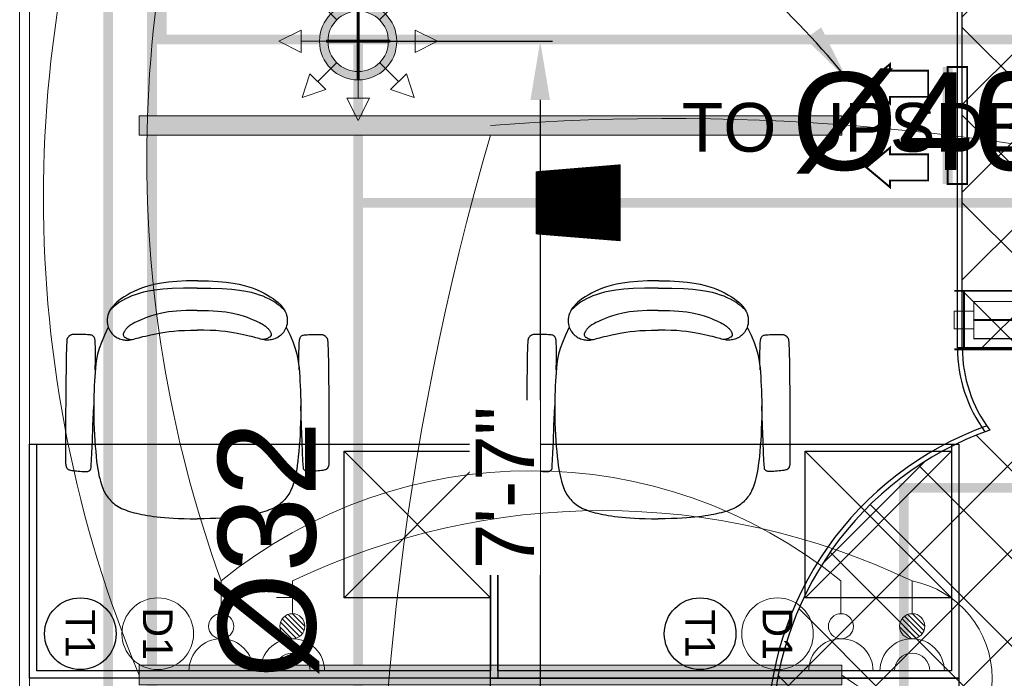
# Model space of a CAD drawing. Header units: millimetres. Extents: x 5491 to 7064, y -905 to 1700.
# Tile 14 of 18: x 5611 to 5712, y 1563 to 1630. Entities that reach past the tile are written whole.
import ezdxf
from ezdxf.enums import TextEntityAlignment as Align

# ---------------------------------------------------------------- set-up
doc = ezdxf.new("R2010")
doc.units = ezdxf.units.MM
doc.linetypes.add('CONTINOUS', pattern=[0])
for name, color, linetype, lineweight in [('00-ABM  COMMON TEXT', 7, 'Continuous', 0), ('00-ABM-F-SP PIPES', 22, 'Continuous', 13), ('00-ABM-SPR-68-D', 6, 'Continuous', 0), ('DT-ME-VOLUME CONTROL DAMPER', 1, 'Continuous', 20), ('E-POWER', 7, 'Continuous', 15), ('EE_LOOP (EMG)', 6, 'Continuous', 0), ('FAS Cable', 1, 'Continuous', 35), ('LIGHT', 5, 'Continuous', 0), ('LOOP R', 1, 'Continuous', 0), ('MEPTEK-SAD', 6, 'Continuous', 50), ('PARTITION', 7, 'Continuous', 13), ('POWER LOOP', 6, 'Continuous', 0), ('WIFI', 6, 'Continuous', 0)]:
    doc.layers.add(name, color=color, linetype=linetype, lineweight=lineweight)
for name, color, linetype in [('00-ABM-SPRINKLER TEXT', 7, 'Continuous'), ('CCTV CABLE', 6, 'Continuous'), ('Furniture', 7, 'Continuous'), ('Jaushi-AC Equipment', 5, 'Continuous'), ('voice point', 7, 'Continuous')]:
    doc.layers.add(name, color=color, linetype=linetype)
doc.styles.get("Standard").update_dxf_attribs({"font": 'arial.ttf'})
doc.dimstyles.new('ISO-25', dxfattribs={"dimtxt": 6, "dimasz": 6, "dimexe": 1.25, "dimexo": 0.625, "dimtad": 1, "dimdec": 0, "dimlunit": 4, "dimtxsty": 'Standard', "dimcen": 2.5, "dimclrd": 8, "dimclre": 8, "dimadec": 0, "dimazin": 0, "dimtfac": 1, "dimtdec": 0, "dimtmove": 0, "dimatfit": 3, "dimfxl": 0, "dimarcsym": 0})

# ---------------------------------------------------------------- blocks, each defined once
blk = doc.blocks.new('SP')
at = {"layer": '00-ABM-SPR-68-D', "lineweight": 0}
h = blk.add_hatch(color=3, dxfattribs=at)
h.paths.add_polyline_path([(1540.98, 1767.25, 1), (1546.58, 1761.64, 1)])
h.paths.add_polyline_path([(1545.97, 1762.26, -1), (1541.59, 1766.64, -1)], flags=16)
for p, q in [((1543.78, 1772.57), (1542.63, 1770.29)), ((1543.78, 1772.57), (1544.93, 1770.29)), ((1538.03, 1770.19), (1540.46, 1769.39)), ((1538.03, 1770.19), (1538.84, 1767.76)), ((1542.63, 1770.29), (1544.93, 1770.29)), ((1543.78, 1767.54), (1543.78, 1770.29)), ((1549.52, 1770.19), (1547.1, 1769.39)), ((1549.52, 1770.19), (1548.72, 1767.76)), ((1538.84, 1767.76), (1540.46, 1769.39)), ((1547.1, 1769.39), (1548.72, 1767.76)), ((1541.59, 1766.64), (1539.65, 1768.57)), ((1545.97, 1766.64), (1547.91, 1768.57)), ((1535.65, 1764.45), (1537.94, 1765.59)), ((1537.94, 1763.3), (1537.94, 1765.59)), ((1551.9, 1764.45), (1549.62, 1765.59)), ((1549.62, 1763.3), (1549.62, 1765.59)), ((1535.65, 1764.45), (1537.94, 1763.3)), ((1540.68, 1764.45), (1537.94, 1764.45)), ((1546.88, 1764.45), (1549.62, 1764.45)), ((1551.9, 1764.45), (1549.62, 1763.3)), ((1541.59, 1762.26), (1539.65, 1760.32)), ((1545.97, 1762.26), (1547.91, 1760.32)), ((1538.03, 1758.7), (1538.84, 1761.13)), ((1540.46, 1759.51), (1538.84, 1761.13)), ((1543.78, 1761.35), (1543.78, 1758.61)), ((1548.72, 1761.13), (1547.1, 1759.51)), ((1549.52, 1758.7), (1548.72, 1761.13)), ((1538.03, 1758.7), (1540.46, 1759.51)), ((1549.52, 1758.7), (1547.1, 1759.51)), ((1543.78, 1756.32), (1542.63, 1758.61)), ((1544.93, 1758.61), (1542.63, 1758.61)), ((1543.78, 1756.32), (1544.93, 1758.61))]:
    blk.add_line(p, q, dxfattribs=at)
at = {"layer": '00-ABM-SPR-68-D', "color": 3, "lineweight": 0, "const_width": 0.307}
for points in [[(1543.78, 1768.41), (1543.78, 1760.48)], [(1547.07, 1764.45), (1540.49, 1764.45)]]:
    blk.add_lwpolyline(points, dxfattribs=at)
at = {"layer": '00-ABM-SPR-68-D', "color": 3, "lineweight": 0}
for radius in [3.96, 3.1]:
    blk.add_circle((1543.78, 1764.45), radius, dxfattribs=at)
blk = doc.blocks.new('*D10')
at = {"layer": '00-ABM-F-SP PIPES', "color": 8, "lineweight": -2, "transparency": 16777216}
for p, q in [((5646.22, 1627.96), (5665.5, 1627.96)), ((5664.25, 1621.96), (5664.25, 1542.5)), ((5646.22, 1536.5), (5665.5, 1536.5))]:
    blk.add_line(p, q, dxfattribs=at)
at = {"layer": '00-ABM-F-SP PIPES', "color": 8, "transparency": 16777216}
for points in [[(5663.25, 1621.96), (5665.25, 1621.96), (5664.25, 1627.96)], [(5663.25, 1542.5), (5665.25, 1542.5), (5664.25, 1536.5)]]:
    blk.add_solid(points, dxfattribs=at)
at = {"layer": 'Defpoints', "color": 0, "transparency": 16777216}
for p in [(5645.59, 1627.96), (5645.59, 1536.5), (5664.25, 1536.5)]:
    blk.add_point(p, dxfattribs=at)
at = {"layer": '00-ABM-F-SP PIPES', "color": 0, "transparency": 16777216, "insert": (5660.62, 1582.23), "char_height": 6, "attachment_point": 5, "rotation": 90, "bg_fill": 3, "box_fill_scale": 1.1, "bg_fill_color": 256, "bg_fill_true_color": 13158600, "bg_fill_transparency": 0}
blk.add_mtext('7\'-7"', dxfattribs=at)
blk = doc.blocks.new('C1')
at = {"color": 150}
blk.add_circle((157.3, 0), 157.3, dxfattribs=at)
blk.add_text('D1', height=130, dxfattribs=at).set_placement((157.3, 0), align=Align.MIDDLE_CENTER)
blk = doc.blocks.new('*X53')
at = {"color": 0, "linetype": 'Continuous'}
for p, q in [((222541.4, 63884.3), (222582, 63924.9)), ((222543.5, 63868.7), (222597.5, 63922.8)), ((222549.4, 63857), (222609.2, 63916.8)), ((222558.2, 63848.1), (222618.2, 63908.1)), ((222569.6, 63841.8), (222624.4, 63896.6)), ((222584.8, 63839.3), (222626.9, 63881.5))]:
    blk.add_line(p, q, dxfattribs=at)
blk = doc.blocks.new('3ups')
at = {"color": 6}
for p, q in [((0, -143), (0, 143)), ((326.8, -70.4), (326.8, 70.4)), ((254.3, 0), (399.6, 0))]:
    blk.add_line(p, q, dxfattribs=at)
blk.add_circle((198.7, 0), 55.7, dxfattribs=at)
for radius in [143, 78.8]:
    blk.add_arc((0, 0), radius, 270, 90, dxfattribs=at)
at = {"color": 6, "extrusion": (0, 0, -1), "xscale": 1.300000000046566, "yscale": 1.300000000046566, "zscale": -1.3, "rotation": 180}
blk.add_blockref('*X53', (289160.7, 83046.8), dxfattribs=at)
blk = doc.blocks.new('5a')
at = {"color": 30}
for p, q in [((0, -143), (0, 143)), ((254.3, 0), (399.6, 0))]:
    blk.add_line(p, q, dxfattribs=at)
blk.add_circle((198.7, 0), 55.7, dxfattribs=at)
blk.add_arc((0, 0), 143, 270, 90, dxfattribs=at)
blk = doc.blocks.new('A$C1AE46B79')
blk.add_circle((0, 0), 206.2)
blk.add_text('T1', height=170.4).set_placement((0, 0), align=Align.MIDDLE_CENTER)
blk = doc.blocks.new('*U64')
at = {"layer": 'DT-ME-VOLUME CONTROL DAMPER', "const_width": 5}
for points in [[(173.5, 150), (-59.5, 150)], [(-34.5, 150), (-34.5, 0)], [(148.5, 150), (148.5, 0)], [(173.5, 0), (-59.5, 0)]]:
    blk.add_lwpolyline(points, dxfattribs=at)
at = {"layer": 'DT-ME-VOLUME CONTROL DAMPER', "color": 8, "ltscale": 150, "const_width": 3}
blk.add_lwpolyline([(123.5, 122.5), (-9.5, 122.5), (-9.5, 27.5), (123.5, 27.5)], close=True, dxfattribs=at)
at = {"layer": 'DT-ME-VOLUME CONTROL DAMPER', "color": 6, "ltscale": 100, "const_width": 5}
for points in [[(-59.5, 75), (-111.5, 75), (-111.5, 19.3)], [(-9.5, 75), (123.5, 75)]]:
    blk.add_lwpolyline(points, dxfattribs=at)
at = {"layer": 'DT-ME-VOLUME CONTROL DAMPER', "color": 8}
for points in [[(-59.5, 97.5), (-9.5, 97.5), (-9.5, 52.5), (-59.5, 52.5)], [(173.5, 97.5), (123.5, 97.5), (123.5, 52.5), (173.5, 52.5)]]:
    blk.add_lwpolyline(points, close=True, dxfattribs=at)

msp = doc.modelspace()

# ---------------------------------------------------------------- hatches: boundary and pattern name
at = {"layer": '00-ABM  COMMON TEXT'}
h = msp.add_hatch(dxfattribs=at)
h.set_pattern_fill('ANSI31', color=3, scale=0.1)
h.set_pattern_definition([(45, (-296166.50436, 50477.864893), (-0.00883883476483, 0.00883883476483), [])])
h.paths.add_polyline_path([(5663.85, 1614.59), (5672.46, 1615.3), (5672.46, 1607.53), (5663.85, 1608.23)])
at = {"layer": 'LIGHT'}
h = msp.add_hatch(color=2, dxfattribs=at)
h.dxf.hatch_style = 1
h.paths.add_polyline_path([(5785.25, 1277.19), (5787.25, 1277.19), (5787.25, 1349.19), (5785.25, 1349.19)])
h.paths.add_polyline_path([(5731.62, 1277.19), (5733.62, 1277.19), (5733.62, 1349.19), (5731.62, 1349.19)])
h.paths.add_polyline_path([(5731.62, 1390.01), (5733.62, 1390.01), (5733.62, 1462.01), (5731.62, 1462.01)])
h.paths.add_polyline_path([(5669.4, 1390.01), (5671.4, 1390.01), (5671.4, 1462.01), (5669.4, 1462.01)])
h.paths.add_polyline_path([(5669.4, 1277.19), (5671.4, 1277.19), (5671.4, 1349.19), (5669.4, 1349.19)])
h.paths.add_polyline_path([(5619.79, 1278.19), (5621.79, 1278.19), (5621.79, 1350.19), (5619.79, 1350.19)])
h.paths.add_polyline_path([(5619.83, 1390.01), (5621.83, 1390.01), (5621.83, 1462.01), (5619.83, 1462.01)])
h.paths.add_polyline_path([(5695.15, 1562.05), (5695.15, 1564.05), (5623.15, 1564.05), (5623.15, 1562.05)])
h.paths.add_polyline_path([(5695.15, 1620.34), (5695.15, 1618.34), (5623.15, 1618.34), (5623.15, 1620.34)])
h.paths.add_polyline_path([(5809.77, 1531.5), (5811.77, 1531.5), (5811.77, 1627.5), (5809.77, 1627.5)])
at = {"layer": 'MEPTEK-SAD', "lineweight": 0}
h = msp.add_hatch(dxfattribs=at)
h.set_pattern_fill('ANSI37', color=8, scale=2)
h.paths.add_polyline_path([(5707.51, 1637.22), (5715.01, 1637.22), (5715.01, 1596.56), (5707.51, 1596.56)])
h = msp.add_hatch(dxfattribs=at)
h.set_pattern_fill('ANSI37', color=8, scale=2)
h.set_pattern_definition([(45, (36.596, 84.7104), (-4.490128, 4.490128), []), (135, (36.596, 84.7104), (-4.490128, -4.490128), [])])
h.paths.add_polyline_path([(5799.61, 1600.93), (5776.11, 1590.24), (5776.11, 1562.88), (5799.61, 1552.18)])
h.paths.add_polyline_path([(5775.61, 1590.06), (5721.51, 1590.06), (5721.51, 1563.06), (5775.61, 1563.06)])
h.paths.add_polyline_path([(5721.51, 1590.06, 0.414214), (5688.01, 1556.56), (5715.01, 1556.56, -0.414214), (5721.51, 1563.06)])
h.paths.add_polyline_path([(5715.01, 1556.56), (5688.01, 1556.56), (5688.01, 1520.95), (5688.01, 1520.91), (5715, 1520.91), (5715.01, 1520.95)])
h.paths.add_polyline_path([(5715, 1520.91), (5688.01, 1520.91), (5691.51, 1496.91), (5711.5, 1496.91)])

# ---------------------------------------------------------------- linework, layer by layer
at = {"layer": '00-ABM  COMMON TEXT', "color": 0}
msp.add_lwpolyline([(5663.85, 1614.59), (5672.46, 1615.3), (5672.46, 1607.53), (5663.85, 1608.23), (5663.85, 1614.59)], dxfattribs=at)
at = {"layer": '00-ABM-F-SP PIPES', "color": 6, "const_width": 1}
for points in [[(5645.59, 1296.5), (5645.59, 1627.96)], [(5645.59, 1611.41), (5759.43, 1611.41)]]:
    msp.add_lwpolyline(points, dxfattribs=at)
at = {"layer": 'FAS Cable', "const_width": 1}
msp.add_lwpolyline([(5701.51, 1369.6), (5701.51, 1582.23), (5778.81, 1582.23), (5778.81, 1496.35)], dxfattribs=at)
at = {"layer": 'Furniture', "color": 8, "linetype": 'Continuous'}
for p, q in [((5611.9, 1586.71), (5659.9, 1586.71)), ((5611.9, 1562.71), (5611.9, 1586.71)), ((5612.65, 1563.46), (5612.65, 1586.71)), ((5659.15, 1586.71), (5659.15, 1563.46)), ((5659.15, 1586.71), (5707.15, 1586.71)), ((5659.15, 1562.71), (5659.15, 1586.71)), ((5659.9, 1586.71), (5659.9, 1562.71)), ((5659.9, 1563.46), (5659.9, 1586.71)), ((5706.4, 1586.71), (5706.4, 1563.46)), ((5707.15, 1586.71), (5707.15, 1562.71)), ((5644.15, 1570.96), (5659.15, 1585.96)), ((5644.15, 1585.96), (5659.15, 1570.96)), ((5691.4, 1570.96), (5706.4, 1585.96)), ((5691.4, 1585.96), (5706.4, 1570.96)), ((5659.15, 1563.46), (5612.65, 1563.46)), ((5706.4, 1563.46), (5659.9, 1563.46)), ((5659.9, 1562.71), (5611.9, 1562.71)), ((5659.15, 1538.71), (5659.15, 1562.71)), ((5659.15, 1562.71), (5707.15, 1562.71)), ((5707.15, 1562.71), (5659.15, 1562.71)), ((5707.15, 1562.71), (5707.15, 1538.71))]:
    msp.add_line(p, q, dxfattribs=at)
for points in [[(5629.15, 1603.42), (5628, 1603.41), (5627.01, 1603.37), (5626.16, 1603.3), (5625.43, 1603.2), (5624.81, 1603.09), (5624.28, 1602.96), (5623.8, 1602.81), (5623.37, 1602.66), (5622.97, 1602.49), (5622.59, 1602.33), (5622.24, 1602.15), (5621.91, 1601.97), (5621.61, 1601.79), (5621.33, 1601.6), (5621.07, 1601.42), (5620.85, 1601.23), (5620.65, 1601.04), (5620.47, 1600.84), (5620.32, 1600.65), (5620.19, 1600.46), (5620.09, 1600.27), (5620, 1600.08), (5619.94, 1599.89), (5619.9, 1599.71), (5619.87, 1599.52), (5619.87, 1599.34), (5619.88, 1599.17), (5619.9, 1599), (5619.94, 1598.83), (5619.98, 1598.68), (5620.04, 1598.53), (5620.11, 1598.39), (5620.19, 1598.26), (5620.27, 1598.14), (5620.36, 1598.02), (5620.46, 1597.92), (5620.56, 1597.83), (5620.67, 1597.74), (5620.79, 1597.67), (5620.9, 1597.6), (5621.02, 1597.54), (5621.14, 1597.49), (5621.27, 1597.45), (5621.39, 1597.41), (5621.52, 1597.39), (5621.64, 1597.37), (5621.76, 1597.35), (5621.88, 1597.35), (5621.99, 1597.35), (5622.11, 1597.36), (5622.22, 1597.38), (5622.34, 1597.4), (5622.47, 1597.43), (5622.61, 1597.46), (5622.76, 1597.5), (5622.92, 1597.55), (5623.11, 1597.6), (5623.31, 1597.65), (5623.54, 1597.71), (5623.79, 1597.77), (5624.06, 1597.84), (5624.35, 1597.9), (5624.67, 1597.97), (5625.01, 1598.04), (5625.38, 1598.11), (5625.78, 1598.17), (5626.21, 1598.23), (5626.69, 1598.28), (5627.21, 1598.32), (5627.78, 1598.35), (5628.41, 1598.36), (5629.1, 1598.36)], [(5629.1, 1602.66), (5627.7, 1602.66), (5626.53, 1602.63), (5625.56, 1602.57), (5624.76, 1602.48), (5624.12, 1602.37), (5623.58, 1602.25), (5623.14, 1602.13), (5622.75, 1602), (5622.39, 1601.87), (5622.06, 1601.73), (5621.74, 1601.59), (5621.43, 1601.42), (5621.12, 1601.23), (5620.82, 1601), (5620.5, 1600.74), (5620.17, 1600.43)], [(5629.15, 1603.42), (5630.27, 1603.41), (5631.24, 1603.37), (5632.07, 1603.3), (5632.78, 1603.2), (5633.39, 1603.09), (5633.92, 1602.96), (5634.4, 1602.81), (5634.83, 1602.66), (5635.23, 1602.49), (5635.61, 1602.33), (5635.96, 1602.15), (5636.29, 1601.97), (5636.59, 1601.79), (5636.87, 1601.6), (5637.13, 1601.42), (5637.35, 1601.23), (5637.55, 1601.04), (5637.73, 1600.84), (5637.88, 1600.65), (5638.01, 1600.46), (5638.11, 1600.27), (5638.2, 1600.08), (5638.26, 1599.89), (5638.3, 1599.71), (5638.33, 1599.52), (5638.33, 1599.34), (5638.32, 1599.17), (5638.3, 1599), (5638.26, 1598.83), (5638.22, 1598.68), (5638.16, 1598.53), (5638.09, 1598.39), (5638.01, 1598.26), (5637.93, 1598.14), (5637.84, 1598.02), (5637.74, 1597.92), (5637.63, 1597.83), (5637.53, 1597.74), (5637.41, 1597.67), (5637.3, 1597.6), (5637.18, 1597.54), (5637.06, 1597.49), (5636.93, 1597.45), (5636.81, 1597.41), (5636.68, 1597.39), (5636.56, 1597.37), (5636.44, 1597.35), (5636.32, 1597.35), (5636.21, 1597.35), (5636.09, 1597.36), (5635.98, 1597.38), (5635.86, 1597.4), (5635.73, 1597.43), (5635.59, 1597.46), (5635.44, 1597.5), (5635.28, 1597.55), (5635.09, 1597.6), (5634.89, 1597.65), (5634.66, 1597.71), (5634.41, 1597.77), (5634.14, 1597.84), (5633.85, 1597.9), (5633.53, 1597.97), (5633.19, 1598.04), (5632.82, 1598.11), (5632.42, 1598.17), (5631.99, 1598.23), (5631.51, 1598.28), (5630.99, 1598.32), (5630.42, 1598.35), (5629.79, 1598.36), (5629.1, 1598.36)], [(5629.1, 1602.66), (5630.5, 1602.66), (5631.67, 1602.63), (5632.64, 1602.57), (5633.44, 1602.48), (5634.08, 1602.37), (5634.62, 1602.25), (5635.06, 1602.13), (5635.45, 1602), (5635.81, 1601.87), (5636.14, 1601.73), (5636.46, 1601.59), (5636.77, 1601.42), (5637.08, 1601.23), (5637.38, 1601), (5637.7, 1600.74), (5638.03, 1600.43)], [(5676.4, 1603.42), (5675.25, 1603.41), (5674.26, 1603.37), (5673.41, 1603.3), (5672.68, 1603.2), (5672.06, 1603.09), (5671.53, 1602.96), (5671.05, 1602.81), (5670.62, 1602.66), (5670.22, 1602.49), (5669.84, 1602.33), (5669.49, 1602.15), (5669.16, 1601.97), (5668.86, 1601.79), (5668.58, 1601.6), (5668.32, 1601.42), (5668.1, 1601.23), (5667.9, 1601.04), (5667.72, 1600.84), (5667.57, 1600.65), (5667.44, 1600.46), (5667.34, 1600.27), (5667.25, 1600.08), (5667.19, 1599.89), (5667.15, 1599.71), (5667.12, 1599.52), (5667.12, 1599.34), (5667.13, 1599.17), (5667.15, 1599), (5667.19, 1598.83), (5667.23, 1598.68), (5667.29, 1598.53), (5667.36, 1598.39), (5667.44, 1598.26), (5667.52, 1598.14), (5667.61, 1598.02), (5667.71, 1597.92), (5667.81, 1597.83), (5667.92, 1597.74), (5668.04, 1597.67), (5668.15, 1597.6), (5668.27, 1597.54), (5668.39, 1597.49), (5668.52, 1597.45), (5668.64, 1597.41), (5668.77, 1597.39), (5668.89, 1597.37), (5669.01, 1597.35), (5669.13, 1597.35), (5669.24, 1597.35), (5669.36, 1597.36), (5669.47, 1597.38), (5669.59, 1597.4), (5669.72, 1597.43), (5669.86, 1597.46), (5670.01, 1597.5), (5670.17, 1597.55), (5670.36, 1597.6), (5670.56, 1597.65), (5670.79, 1597.71), (5671.04, 1597.77), (5671.31, 1597.84), (5671.6, 1597.9), (5671.92, 1597.97), (5672.26, 1598.04), (5672.63, 1598.11), (5673.03, 1598.17), (5673.46, 1598.23), (5673.94, 1598.28), (5674.46, 1598.32), (5675.03, 1598.35), (5675.66, 1598.36), (5676.35, 1598.36)], [(5676.35, 1602.66), (5674.95, 1602.66), (5673.78, 1602.63), (5672.81, 1602.57), (5672.01, 1602.48), (5671.37, 1602.37), (5670.83, 1602.25), (5670.39, 1602.13), (5670, 1602), (5669.64, 1601.87), (5669.31, 1601.73), (5668.99, 1601.59), (5668.68, 1601.42), (5668.37, 1601.23), (5668.07, 1601), (5667.75, 1600.74), (5667.42, 1600.43)], [(5676.4, 1603.42), (5677.52, 1603.41), (5678.49, 1603.37), (5679.32, 1603.3), (5680.03, 1603.2), (5680.64, 1603.09), (5681.17, 1602.96), (5681.65, 1602.81), (5682.08, 1602.66), (5682.48, 1602.49), (5682.86, 1602.33), (5683.21, 1602.15), (5683.54, 1601.97), (5683.84, 1601.79), (5684.12, 1601.6), (5684.38, 1601.42), (5684.6, 1601.23), (5684.8, 1601.04), (5684.98, 1600.84), (5685.13, 1600.65), (5685.26, 1600.46), (5685.36, 1600.27), (5685.45, 1600.08), (5685.51, 1599.89), (5685.55, 1599.71), (5685.58, 1599.52), (5685.58, 1599.34), (5685.57, 1599.17), (5685.55, 1599), (5685.51, 1598.83), (5685.47, 1598.68), (5685.41, 1598.53), (5685.34, 1598.39), (5685.26, 1598.26), (5685.18, 1598.14), (5685.09, 1598.02), (5684.99, 1597.92), (5684.88, 1597.83), (5684.78, 1597.74), (5684.66, 1597.67), (5684.55, 1597.6), (5684.43, 1597.54), (5684.31, 1597.49), (5684.18, 1597.45), (5684.06, 1597.41), (5683.93, 1597.39), (5683.81, 1597.37), (5683.69, 1597.35), (5683.57, 1597.35), (5683.46, 1597.35), (5683.34, 1597.36), (5683.23, 1597.38), (5683.11, 1597.4), (5682.98, 1597.43), (5682.84, 1597.46), (5682.69, 1597.5), (5682.53, 1597.55), (5682.34, 1597.6), (5682.14, 1597.65), (5681.91, 1597.71), (5681.66, 1597.77), (5681.39, 1597.84), (5681.1, 1597.9), (5680.78, 1597.97), (5680.44, 1598.04), (5680.07, 1598.11), (5679.67, 1598.17), (5679.24, 1598.23), (5678.76, 1598.28), (5678.24, 1598.32), (5677.67, 1598.35), (5677.04, 1598.36), (5676.35, 1598.36)], [(5676.35, 1602.66), (5677.75, 1602.66), (5678.92, 1602.63), (5679.89, 1602.57), (5680.69, 1602.48), (5681.33, 1602.37), (5681.87, 1602.25), (5682.31, 1602.13), (5682.7, 1602), (5683.06, 1601.87), (5683.39, 1601.73), (5683.71, 1601.59), (5684.02, 1601.42), (5684.33, 1601.23), (5684.63, 1601), (5684.95, 1600.74), (5685.28, 1600.43)], [(5629.1, 1600.37), (5627.96, 1600.37), (5626.98, 1600.32), (5626.16, 1600.24), (5625.46, 1600.12), (5624.88, 1599.99), (5624.4, 1599.85), (5624, 1599.7), (5623.66, 1599.57), (5623.36, 1599.44), (5623.11, 1599.33), (5622.89, 1599.23), (5622.71, 1599.15), (5622.55, 1599.07), (5622.42, 1598.99), (5622.3, 1598.92), (5622.2, 1598.85), (5622.11, 1598.79), (5622.03, 1598.72), (5621.96, 1598.66), (5621.89, 1598.59), (5621.84, 1598.53), (5621.79, 1598.47), (5621.74, 1598.41), (5621.7, 1598.36), (5621.67, 1598.3), (5621.63, 1598.25), (5621.61, 1598.2), (5621.58, 1598.16), (5621.56, 1598.11), (5621.55, 1598.07), (5621.53, 1598.03), (5621.52, 1597.99), (5621.52, 1597.95), (5621.52, 1597.91), (5621.52, 1597.88), (5621.53, 1597.84), (5621.54, 1597.8), (5621.56, 1597.77), (5621.58, 1597.74), (5621.61, 1597.7), (5621.64, 1597.67), (5621.69, 1597.64), (5621.75, 1597.61), (5621.82, 1597.57), (5621.91, 1597.53), (5622.03, 1597.49), (5622.17, 1597.45), (5622.35, 1597.4)], [(5629.1, 1600.37), (5630.24, 1600.37), (5631.22, 1600.32), (5632.04, 1600.24), (5632.74, 1600.12), (5633.32, 1599.99), (5633.8, 1599.85), (5634.2, 1599.7), (5634.54, 1599.57), (5634.84, 1599.44), (5635.09, 1599.33), (5635.31, 1599.23), (5635.49, 1599.15), (5635.65, 1599.07), (5635.78, 1598.99), (5635.9, 1598.92), (5636, 1598.85), (5636.09, 1598.79), (5636.17, 1598.72), (5636.24, 1598.66), (5636.31, 1598.59), (5636.36, 1598.53), (5636.41, 1598.47), (5636.46, 1598.41), (5636.5, 1598.36), (5636.53, 1598.3), (5636.57, 1598.25), (5636.59, 1598.2), (5636.62, 1598.16), (5636.64, 1598.11), (5636.65, 1598.07), (5636.67, 1598.03), (5636.68, 1597.99), (5636.68, 1597.95), (5636.68, 1597.91), (5636.68, 1597.88), (5636.67, 1597.84), (5636.66, 1597.8), (5636.64, 1597.77), (5636.62, 1597.74), (5636.59, 1597.7), (5636.56, 1597.67), (5636.51, 1597.64), (5636.45, 1597.61), (5636.38, 1597.57), (5636.29, 1597.53), (5636.17, 1597.49), (5636.03, 1597.45), (5635.85, 1597.4)], [(5676.35, 1600.37), (5675.21, 1600.37), (5674.23, 1600.32), (5673.41, 1600.24), (5672.71, 1600.12), (5672.13, 1599.99), (5671.65, 1599.85), (5671.25, 1599.7), (5670.91, 1599.57), (5670.61, 1599.44), (5670.36, 1599.33), (5670.14, 1599.23), (5669.96, 1599.15), (5669.8, 1599.07), (5669.67, 1598.99), (5669.55, 1598.92), (5669.45, 1598.85), (5669.36, 1598.79), (5669.28, 1598.72), (5669.21, 1598.66), (5669.14, 1598.59), (5669.09, 1598.53), (5669.04, 1598.47), (5668.99, 1598.41), (5668.95, 1598.36), (5668.92, 1598.3), (5668.88, 1598.25), (5668.86, 1598.2), (5668.83, 1598.16), (5668.81, 1598.11), (5668.8, 1598.07), (5668.78, 1598.03), (5668.77, 1597.99), (5668.77, 1597.95), (5668.77, 1597.91), (5668.77, 1597.88), (5668.78, 1597.84), (5668.79, 1597.8), (5668.81, 1597.77), (5668.83, 1597.74), (5668.86, 1597.7), (5668.89, 1597.67), (5668.94, 1597.64), (5669, 1597.61), (5669.07, 1597.57), (5669.16, 1597.53), (5669.28, 1597.49), (5669.42, 1597.45), (5669.6, 1597.4)], [(5676.35, 1600.37), (5677.49, 1600.37), (5678.47, 1600.32), (5679.29, 1600.24), (5679.99, 1600.12), (5680.57, 1599.99), (5681.05, 1599.85), (5681.45, 1599.7), (5681.79, 1599.57), (5682.09, 1599.44), (5682.34, 1599.33), (5682.56, 1599.23), (5682.74, 1599.15), (5682.9, 1599.07), (5683.03, 1598.99), (5683.15, 1598.92), (5683.25, 1598.85), (5683.34, 1598.79), (5683.42, 1598.72), (5683.49, 1598.66), (5683.56, 1598.59), (5683.61, 1598.53), (5683.66, 1598.47), (5683.71, 1598.41), (5683.75, 1598.36), (5683.78, 1598.3), (5683.82, 1598.25), (5683.84, 1598.2), (5683.87, 1598.16), (5683.89, 1598.11), (5683.9, 1598.07), (5683.92, 1598.03), (5683.93, 1597.99), (5683.93, 1597.95), (5683.93, 1597.91), (5683.93, 1597.88), (5683.92, 1597.84), (5683.91, 1597.8), (5683.89, 1597.77), (5683.87, 1597.74), (5683.84, 1597.7), (5683.81, 1597.67), (5683.76, 1597.64), (5683.7, 1597.61), (5683.63, 1597.57), (5683.54, 1597.53), (5683.42, 1597.49), (5683.28, 1597.45), (5683.1, 1597.4)], [(5619.98, 1598.68), (5619.59, 1597.85), (5619.28, 1597.12), (5619.06, 1596.48), (5618.89, 1595.91), (5618.78, 1595.4), (5618.71, 1594.93), (5618.67, 1594.48), (5618.63, 1594.04), (5618.6, 1593.59), (5618.58, 1593.14), (5618.55, 1592.67), (5618.53, 1592.19), (5618.51, 1591.69), (5618.49, 1591.17), (5618.49, 1590.63), (5618.49, 1590.07), (5618.5, 1589.48), (5618.51, 1588.88), (5618.53, 1588.27), (5618.56, 1587.66), (5618.6, 1587.06), (5618.64, 1586.48), (5618.69, 1585.93), (5618.74, 1585.42), (5618.79, 1584.95), (5618.85, 1584.52), (5618.9, 1584.14), (5618.97, 1583.79), (5619.03, 1583.47), (5619.1, 1583.18), (5619.17, 1582.92), (5619.24, 1582.68), (5619.31, 1582.46), (5619.38, 1582.26), (5619.46, 1582.07), (5619.54, 1581.89), (5619.62, 1581.73), (5619.71, 1581.58), (5619.8, 1581.43), (5619.9, 1581.29), (5620.01, 1581.15), (5620.13, 1581.02), (5620.25, 1580.89), (5620.38, 1580.76), (5620.52, 1580.64), (5620.67, 1580.52), (5620.82, 1580.41), (5620.99, 1580.31), (5621.16, 1580.21), (5621.35, 1580.12), (5621.54, 1580.03), (5621.74, 1579.95), (5621.95, 1579.88), (5622.17, 1579.8), (5622.4, 1579.74), (5622.64, 1579.67), (5622.88, 1579.61), (5623.14, 1579.55), (5623.41, 1579.5), (5623.69, 1579.44), (5623.98, 1579.39), (5624.3, 1579.34), (5624.63, 1579.3), (5624.98, 1579.26), (5625.35, 1579.21), (5625.75, 1579.18), (5626.18, 1579.14), (5626.66, 1579.11), (5627.18, 1579.09), (5627.76, 1579.07), (5628.39, 1579.06), (5629.1, 1579.06)], [(5638.22, 1598.68), (5638.61, 1597.85), (5638.92, 1597.12), (5639.14, 1596.48), (5639.31, 1595.91), (5639.42, 1595.4), (5639.49, 1594.93), (5639.53, 1594.48), (5639.57, 1594.04), (5639.6, 1593.59), (5639.62, 1593.14), (5639.65, 1592.67), (5639.67, 1592.19), (5639.69, 1591.69), (5639.7, 1591.17), (5639.71, 1590.63), (5639.71, 1590.07), (5639.7, 1589.48), (5639.69, 1588.88), (5639.66, 1588.27), (5639.64, 1587.66), (5639.6, 1587.06), (5639.56, 1586.48), (5639.51, 1585.93), (5639.46, 1585.42), (5639.41, 1584.95), (5639.35, 1584.52), (5639.29, 1584.14), (5639.23, 1583.79), (5639.17, 1583.47), (5639.1, 1583.18), (5639.03, 1582.92), (5638.96, 1582.68), (5638.89, 1582.46), (5638.82, 1582.26), (5638.74, 1582.07), (5638.66, 1581.89), (5638.58, 1581.73), (5638.49, 1581.58), (5638.4, 1581.43), (5638.29, 1581.29), (5638.19, 1581.15), (5638.07, 1581.02), (5637.95, 1580.89), (5637.82, 1580.76), (5637.68, 1580.64), (5637.53, 1580.52), (5637.38, 1580.41), (5637.21, 1580.31), (5637.04, 1580.21), (5636.85, 1580.12), (5636.66, 1580.03), (5636.46, 1579.95), (5636.25, 1579.88), (5636.03, 1579.8), (5635.8, 1579.74), (5635.56, 1579.67), (5635.32, 1579.61), (5635.06, 1579.55), (5634.79, 1579.5), (5634.51, 1579.44), (5634.22, 1579.39), (5633.9, 1579.34), (5633.57, 1579.3), (5633.22, 1579.26), (5632.85, 1579.21), (5632.45, 1579.18), (5632.02, 1579.14), (5631.54, 1579.11), (5631.02, 1579.09), (5630.44, 1579.07), (5629.8, 1579.06), (5629.1, 1579.06)], [(5667.23, 1598.68), (5666.84, 1597.85), (5666.53, 1597.12), (5666.31, 1596.48), (5666.14, 1595.91), (5666.03, 1595.4), (5665.96, 1594.93), (5665.92, 1594.48), (5665.88, 1594.04), (5665.85, 1593.59), (5665.83, 1593.14), (5665.8, 1592.67), (5665.78, 1592.19), (5665.76, 1591.69), (5665.74, 1591.17), (5665.74, 1590.63), (5665.74, 1590.07), (5665.75, 1589.48), (5665.76, 1588.88), (5665.78, 1588.27), (5665.81, 1587.66), (5665.85, 1587.06), (5665.89, 1586.48), (5665.94, 1585.93), (5665.99, 1585.42), (5666.04, 1584.95), (5666.1, 1584.52), (5666.15, 1584.14), (5666.22, 1583.79), (5666.28, 1583.47), (5666.35, 1583.18), (5666.42, 1582.92), (5666.49, 1582.68), (5666.56, 1582.46), (5666.63, 1582.26), (5666.71, 1582.07), (5666.79, 1581.89), (5666.87, 1581.73), (5666.96, 1581.58), (5667.05, 1581.43), (5667.15, 1581.29), (5667.26, 1581.15), (5667.38, 1581.02), (5667.5, 1580.89), (5667.63, 1580.76), (5667.77, 1580.64), (5667.92, 1580.52), (5668.07, 1580.41), (5668.24, 1580.31), (5668.41, 1580.21), (5668.6, 1580.12), (5668.79, 1580.03), (5668.99, 1579.95), (5669.2, 1579.88), (5669.42, 1579.8), (5669.65, 1579.74), (5669.89, 1579.67), (5670.13, 1579.61), (5670.39, 1579.55), (5670.66, 1579.5), (5670.94, 1579.44), (5671.23, 1579.39), (5671.55, 1579.34), (5671.88, 1579.3), (5672.23, 1579.26), (5672.6, 1579.21), (5673, 1579.18), (5673.43, 1579.14), (5673.91, 1579.11), (5674.43, 1579.09), (5675.01, 1579.07), (5675.64, 1579.06), (5676.35, 1579.06)], [(5685.47, 1598.68), (5685.86, 1597.85), (5686.17, 1597.12), (5686.39, 1596.48), (5686.56, 1595.91), (5686.67, 1595.4), (5686.74, 1594.93), (5686.78, 1594.48), (5686.82, 1594.04), (5686.85, 1593.59), (5686.87, 1593.14), (5686.9, 1592.67), (5686.92, 1592.19), (5686.94, 1591.69), (5686.95, 1591.17), (5686.96, 1590.63), (5686.96, 1590.07), (5686.95, 1589.48), (5686.94, 1588.88), (5686.91, 1588.27), (5686.89, 1587.66), (5686.85, 1587.06), (5686.81, 1586.48), (5686.76, 1585.93), (5686.71, 1585.42), (5686.66, 1584.95), (5686.6, 1584.52), (5686.54, 1584.14), (5686.48, 1583.79), (5686.42, 1583.47), (5686.35, 1583.18), (5686.28, 1582.92), (5686.21, 1582.68), (5686.14, 1582.46), (5686.07, 1582.26), (5685.99, 1582.07), (5685.91, 1581.89), (5685.83, 1581.73), (5685.74, 1581.58), (5685.65, 1581.43), (5685.54, 1581.29), (5685.44, 1581.15), (5685.32, 1581.02), (5685.2, 1580.89), (5685.07, 1580.76), (5684.93, 1580.64), (5684.78, 1580.52), (5684.63, 1580.41), (5684.46, 1580.31), (5684.29, 1580.21), (5684.1, 1580.12), (5683.91, 1580.03), (5683.71, 1579.95), (5683.5, 1579.88), (5683.28, 1579.8), (5683.05, 1579.74), (5682.81, 1579.67), (5682.57, 1579.61), (5682.31, 1579.55), (5682.04, 1579.5), (5681.76, 1579.44), (5681.47, 1579.39), (5681.15, 1579.34), (5680.82, 1579.3), (5680.47, 1579.26), (5680.1, 1579.21), (5679.7, 1579.18), (5679.27, 1579.14), (5678.79, 1579.11), (5678.27, 1579.09), (5677.69, 1579.07), (5677.05, 1579.06), (5676.35, 1579.06)], [(5618.65, 1594.32), (5618.68, 1595.3), (5618.68, 1596.05), (5618.67, 1596.62), (5618.65, 1597.03), (5618.63, 1597.31), (5618.59, 1597.49), (5618.56, 1597.6), (5618.52, 1597.67), (5618.48, 1597.72), (5618.45, 1597.77), (5618.4, 1597.8), (5618.35, 1597.83), (5618.29, 1597.85), (5618.21, 1597.87), (5618.11, 1597.88), (5617.99, 1597.89), (5617.84, 1597.9), (5617.67, 1597.91), (5617.49, 1597.92), (5617.3, 1597.92), (5617.12, 1597.93), (5616.93, 1597.93), (5616.76, 1597.93), (5616.61, 1597.93), (5616.49, 1597.92), (5616.38, 1597.92), (5616.29, 1597.91), (5616.22, 1597.89), (5616.17, 1597.88), (5616.12, 1597.86), (5616.08, 1597.84), (5616.04, 1597.82), (5616.01, 1597.79), (5615.97, 1597.77), (5615.94, 1597.74), (5615.91, 1597.7), (5615.88, 1597.67), (5615.85, 1597.63), (5615.82, 1597.59), (5615.8, 1597.55), (5615.77, 1597.51), (5615.75, 1597.43), (5615.74, 1597.32), (5615.72, 1597.13), (5615.7, 1596.84), (5615.69, 1596.44), (5615.68, 1595.9), (5615.66, 1595.2), (5615.65, 1594.32), (5615.64, 1593.3), (5615.63, 1592.19), (5615.62, 1591.04), (5615.61, 1589.88), (5615.6, 1588.77), (5615.6, 1587.75), (5615.6, 1586.87), (5615.59, 1586.16), (5615.6, 1585.62), (5615.6, 1585.21), (5615.61, 1584.92), (5615.61, 1584.73), (5615.62, 1584.61), (5615.63, 1584.53), (5615.64, 1584.48), (5615.66, 1584.44), (5615.67, 1584.4), (5615.68, 1584.36), (5615.7, 1584.32), (5615.71, 1584.29), (5615.73, 1584.26), (5615.75, 1584.23), (5615.76, 1584.2), (5615.79, 1584.17), (5615.81, 1584.15), (5615.84, 1584.12), (5615.89, 1584.1), (5615.94, 1584.08), (5616.02, 1584.06), (5616.11, 1584.03), (5616.23, 1584.01), (5616.38, 1583.99), (5616.54, 1583.97), (5616.72, 1583.95), (5616.9, 1583.94), (5617.08, 1583.92), (5617.26, 1583.91), (5617.42, 1583.9), (5617.57, 1583.9), (5617.69, 1583.9), (5617.79, 1583.9), (5617.87, 1583.91), (5617.93, 1583.92), (5617.97, 1583.93), (5618.01, 1583.95), (5618.04, 1583.96), (5618.06, 1583.98), (5618.08, 1584), (5618.1, 1584.02), (5618.12, 1584.03), (5618.14, 1584.05), (5618.15, 1584.07), (5618.17, 1584.09), (5618.18, 1584.12), (5618.19, 1584.14), (5618.21, 1584.18), (5618.22, 1584.29), (5618.24, 1584.56), (5618.27, 1585.04), (5618.3, 1585.81), (5618.35, 1586.95), (5618.41, 1588.53), (5618.49, 1590.63)], [(5639.55, 1594.32), (5639.52, 1595.3), (5639.52, 1596.05), (5639.53, 1596.62), (5639.54, 1597.03), (5639.57, 1597.31), (5639.61, 1597.49), (5639.64, 1597.6), (5639.68, 1597.67), (5639.72, 1597.72), (5639.75, 1597.77), (5639.8, 1597.8), (5639.85, 1597.83), (5639.91, 1597.85), (5639.99, 1597.87), (5640.09, 1597.88), (5640.21, 1597.89), (5640.36, 1597.9), (5640.53, 1597.91), (5640.71, 1597.92), (5640.9, 1597.92), (5641.08, 1597.93), (5641.26, 1597.93), (5641.43, 1597.93), (5641.59, 1597.93), (5641.71, 1597.92), (5641.82, 1597.92), (5641.9, 1597.91), (5641.97, 1597.89), (5642.03, 1597.88), (5642.08, 1597.86), (5642.12, 1597.84), (5642.16, 1597.82), (5642.19, 1597.79), (5642.23, 1597.77), (5642.26, 1597.74), (5642.29, 1597.7), (5642.32, 1597.67), (5642.35, 1597.63), (5642.38, 1597.59), (5642.4, 1597.55), (5642.43, 1597.51), (5642.45, 1597.43), (5642.46, 1597.32), (5642.48, 1597.13), (5642.49, 1596.84), (5642.51, 1596.44), (5642.52, 1595.9), (5642.54, 1595.2), (5642.55, 1594.32), (5642.56, 1593.3), (5642.57, 1592.19), (5642.58, 1591.04), (5642.59, 1589.88), (5642.6, 1588.77), (5642.6, 1587.75), (5642.6, 1586.87), (5642.6, 1586.16), (5642.6, 1585.62), (5642.6, 1585.21), (5642.59, 1584.92), (5642.59, 1584.73), (5642.58, 1584.61), (5642.57, 1584.53), (5642.56, 1584.48), (5642.54, 1584.44), (5642.53, 1584.4), (5642.52, 1584.36), (5642.5, 1584.32), (5642.49, 1584.29), (5642.47, 1584.26), (5642.45, 1584.23), (5642.44, 1584.2), (5642.41, 1584.17), (5642.39, 1584.15), (5642.36, 1584.12), (5642.31, 1584.1), (5642.25, 1584.08), (5642.18, 1584.06), (5642.08, 1584.03), (5641.97, 1584.01), (5641.82, 1583.99), (5641.66, 1583.97), (5641.48, 1583.95), (5641.3, 1583.94), (5641.12, 1583.92), (5640.94, 1583.91), (5640.77, 1583.9), (5640.63, 1583.9), (5640.51, 1583.9), (5640.41, 1583.9), (5640.33, 1583.91), (5640.27, 1583.92), (5640.23, 1583.93), (5640.19, 1583.95), (5640.16, 1583.96), (5640.14, 1583.98), (5640.12, 1584), (5640.1, 1584.02), (5640.08, 1584.03), (5640.06, 1584.05), (5640.05, 1584.07), (5640.03, 1584.09), (5640.02, 1584.12), (5640, 1584.14), (5639.99, 1584.18), (5639.98, 1584.29), (5639.96, 1584.56), (5639.93, 1585.04), (5639.9, 1585.81), (5639.85, 1586.95), (5639.79, 1588.53), (5639.71, 1590.63)], [(5665.9, 1594.32), (5665.93, 1595.3), (5665.93, 1596.05), (5665.92, 1596.62), (5665.9, 1597.03), (5665.88, 1597.31), (5665.84, 1597.49), (5665.81, 1597.6), (5665.77, 1597.67), (5665.73, 1597.72), (5665.7, 1597.77), (5665.65, 1597.8), (5665.6, 1597.83), (5665.54, 1597.85), (5665.46, 1597.87), (5665.36, 1597.88), (5665.24, 1597.89), (5665.09, 1597.9), (5664.92, 1597.91), (5664.74, 1597.92), (5664.55, 1597.92), (5664.37, 1597.93), (5664.18, 1597.93), (5664.01, 1597.93), (5663.86, 1597.93), (5663.74, 1597.92), (5663.63, 1597.92), (5663.54, 1597.91), (5663.47, 1597.89), (5663.42, 1597.88), (5663.37, 1597.86), (5663.33, 1597.84), (5663.29, 1597.82), (5663.26, 1597.79), (5663.22, 1597.77), (5663.19, 1597.74), (5663.16, 1597.7), (5663.13, 1597.67), (5663.1, 1597.63), (5663.07, 1597.59), (5663.05, 1597.55), (5663.02, 1597.51), (5663, 1597.43), (5662.99, 1597.32), (5662.97, 1597.13), (5662.95, 1596.84), (5662.94, 1596.44), (5662.93, 1595.9), (5662.91, 1595.2), (5662.9, 1594.32), (5662.89, 1593.3), (5662.88, 1592.19), (5662.87, 1591.04), (5662.86, 1589.88), (5662.85, 1588.77), (5662.85, 1587.75), (5662.85, 1586.87), (5662.84, 1586.16), (5662.85, 1585.62), (5662.85, 1585.21), (5662.86, 1584.92), (5662.86, 1584.73), (5662.87, 1584.61), (5662.88, 1584.53), (5662.89, 1584.48), (5662.91, 1584.44), (5662.92, 1584.4), (5662.93, 1584.36), (5662.95, 1584.32), (5662.96, 1584.29), (5662.98, 1584.26), (5663, 1584.23), (5663.01, 1584.2), (5663.04, 1584.17), (5663.06, 1584.15), (5663.09, 1584.12), (5663.14, 1584.1), (5663.19, 1584.08), (5663.27, 1584.06), (5663.36, 1584.03), (5663.48, 1584.01), (5663.63, 1583.99), (5663.79, 1583.97), (5663.97, 1583.95), (5664.15, 1583.94), (5664.33, 1583.92), (5664.51, 1583.91), (5664.67, 1583.9), (5664.82, 1583.9), (5664.94, 1583.9), (5665.04, 1583.9), (5665.12, 1583.91), (5665.18, 1583.92), (5665.22, 1583.93), (5665.26, 1583.95), (5665.29, 1583.96), (5665.31, 1583.98), (5665.33, 1584), (5665.35, 1584.02), (5665.37, 1584.03), (5665.39, 1584.05), (5665.4, 1584.07), (5665.42, 1584.09), (5665.43, 1584.12), (5665.44, 1584.14), (5665.46, 1584.18), (5665.47, 1584.29), (5665.49, 1584.56), (5665.52, 1585.04), (5665.55, 1585.81), (5665.6, 1586.95), (5665.66, 1588.53), (5665.74, 1590.63)], [(5686.8, 1594.32), (5686.77, 1595.3), (5686.77, 1596.05), (5686.78, 1596.62), (5686.79, 1597.03), (5686.82, 1597.31), (5686.86, 1597.49), (5686.89, 1597.6), (5686.93, 1597.67), (5686.97, 1597.72), (5687, 1597.77), (5687.05, 1597.8), (5687.1, 1597.83), (5687.16, 1597.85), (5687.24, 1597.87), (5687.34, 1597.88), (5687.46, 1597.89), (5687.61, 1597.9), (5687.78, 1597.91), (5687.96, 1597.92), (5688.15, 1597.92), (5688.33, 1597.93), (5688.51, 1597.93), (5688.68, 1597.93), (5688.84, 1597.93), (5688.96, 1597.92), (5689.07, 1597.92), (5689.15, 1597.91), (5689.22, 1597.89), (5689.28, 1597.88), (5689.33, 1597.86), (5689.37, 1597.84), (5689.41, 1597.82), (5689.44, 1597.79), (5689.48, 1597.77), (5689.51, 1597.74), (5689.54, 1597.7), (5689.57, 1597.67), (5689.6, 1597.63), (5689.63, 1597.59), (5689.65, 1597.55), (5689.68, 1597.51), (5689.7, 1597.43), (5689.71, 1597.32), (5689.73, 1597.13), (5689.74, 1596.84), (5689.76, 1596.44), (5689.77, 1595.9), (5689.79, 1595.2), (5689.8, 1594.32), (5689.81, 1593.3), (5689.82, 1592.19), (5689.83, 1591.04), (5689.84, 1589.88), (5689.85, 1588.77), (5689.85, 1587.75), (5689.85, 1586.87), (5689.85, 1586.16), (5689.85, 1585.62), (5689.85, 1585.21), (5689.84, 1584.92), (5689.84, 1584.73), (5689.83, 1584.61), (5689.82, 1584.53), (5689.81, 1584.48), (5689.79, 1584.44), (5689.78, 1584.4), (5689.77, 1584.36), (5689.75, 1584.32), (5689.74, 1584.29), (5689.72, 1584.26), (5689.7, 1584.23), (5689.69, 1584.2), (5689.66, 1584.17), (5689.64, 1584.15), (5689.61, 1584.12), (5689.56, 1584.1), (5689.5, 1584.08), (5689.43, 1584.06), (5689.33, 1584.03), (5689.22, 1584.01), (5689.07, 1583.99), (5688.91, 1583.97), (5688.73, 1583.95), (5688.55, 1583.94), (5688.37, 1583.92), (5688.19, 1583.91), (5688.02, 1583.9), (5687.88, 1583.9), (5687.76, 1583.9), (5687.66, 1583.9), (5687.58, 1583.91), (5687.52, 1583.92), (5687.48, 1583.93), (5687.44, 1583.95), (5687.41, 1583.96), (5687.39, 1583.98), (5687.37, 1584), (5687.35, 1584.02), (5687.33, 1584.03), (5687.31, 1584.05), (5687.3, 1584.07), (5687.28, 1584.09), (5687.27, 1584.12), (5687.25, 1584.14), (5687.24, 1584.18), (5687.23, 1584.29), (5687.21, 1584.56), (5687.18, 1585.04), (5687.15, 1585.81), (5687.1, 1586.95), (5687.04, 1588.53), (5686.96, 1590.63)]]:
    msp.add_lwpolyline(points, dxfattribs=at)
for points in [[(5644.15, 1585.96), (5659.15, 1585.96), (5659.15, 1570.96), (5644.15, 1570.96)], [(5691.4, 1585.96), (5706.4, 1585.96), (5706.4, 1570.96), (5691.4, 1570.96)]]:
    msp.add_lwpolyline(points, close=True, dxfattribs=at)
at = {"layer": 'Jaushi-AC Equipment', "linetype": 'CONTINOUS'}
for p, q in [((5707.01, 1596.56), (5707.01, 1637.22)), ((5707.51, 1596.56), (5707.51, 1637.22)), ((5715.01, 1596.56), (5707.01, 1596.56))]:
    msp.add_line(p, q, dxfattribs=at)
at = {"layer": 'Jaushi-AC Equipment', "color": 6, "linetype": 'CONTINOUS', "extrusion": (1.53481e-09, -6.93194e-21, 1), "const_width": 0.2, "elevation": 0}
msp.add_lwpolyline([(5697.68, 1623.6), (5700.11, 1625.63), (5700.11, 1624.94), (5704.01, 1624.94), (5704.01, 1622.27), (5700.11, 1622.27), (5700.11, 1621.57), (5697.68, 1623.6)], dxfattribs=at)
at = {"layer": 'Jaushi-AC Equipment', "color": 6, "linetype": 'CONTINOUS', "const_width": 1}
msp.add_lwpolyline([(5706.01, 1613.34), (5706.01, 1625.34)], dxfattribs=at)
at = {"layer": 'Jaushi-AC Equipment', "color": 6, "linetype": 'CONTINOUS', "const_width": 0.2}
msp.add_lwpolyline([(5708.01, 1613.34), (5708.01, 1625.34), (5706.01, 1625.34), (5706.01, 1613.34)], close=True, dxfattribs=at)
at = {"layer": 'Jaushi-AC Equipment', "color": 6, "linetype": 'CONTINOUS'}
for points in [[(5706.01, 1625.34), (5707.01, 1625.34)], [(5706.01, 1613.34), (5707.01, 1613.34)]]:
    msp.add_lwpolyline(points, dxfattribs=at)
at = {"layer": 'Jaushi-AC Equipment', "color": 6, "linetype": 'CONTINOUS', "extrusion": (1.53481e-09, 6.93287e-21, 1), "const_width": 0.2, "elevation": 0}
msp.add_lwpolyline([(5697.68, 1615.04), (5700.11, 1613.01), (5700.11, 1613.7), (5704.01, 1613.7), (5704.01, 1616.37), (5700.11, 1616.37), (5700.11, 1617.06), (5697.68, 1615.04)], dxfattribs=at)
at = {"layer": 'Jaushi-AC Equipment', "linetype": 'CONTINOUS'}
for centre, radius, start, end in [((5721.51, 1596.56), 14.5, 180, 216.3775), ((5721.51, 1596.56), 14, 180, 216.9819), ((5721.51, 1556.56), 34, 109.7499, 180), ((5721.51, 1556.56), 33.5, 109.5019, 180)]:
    msp.add_arc(centre, radius, start, end, dxfattribs=at)
at = {"layer": 'LIGHT'}
for points in [[(5695.15, 1620.34), (5695.15, 1618.34), (5623.15, 1618.34), (5623.15, 1620.34)], [(5695.15, 1562.05), (5695.15, 1564.05), (5623.15, 1564.05), (5623.15, 1562.05)]]:
    msp.add_lwpolyline(points, close=True, dxfattribs=at)
at = {"layer": 'LOOP R'}
for centre, radius, start, end in [((5740.06, 1611.96), 126.73, 157.297, 202.703), ((5503.81, 1278.37), 343, 39.1267, 56.0936)]:
    msp.add_arc(centre, radius, start, end, dxfattribs=at)
at = {"layer": 'PARTITION', "color": 5}
for p, q in [((5610.9, 1674.5), (5610.9, 1266.5)), ((5611.9, 1674.5), (5611.9, 1266.5))]:
    msp.add_line(p, q, dxfattribs=at)
at = {"layer": 'POWER LOOP', "color": 40}
msp.add_arc((5751.12, 1616.05), 127.19, 157.5924, 199.9344, dxfattribs=at)
at = {"layer": 'POWER LOOP'}
msp.add_arc((5700.4, 1562.71), 10.17, 281.1959, 78.8041, dxfattribs=at)

# ---------------------------------------------------------------- block references
at = {"layer": '00-ABM-SPR-68-D', "lineweight": 0}
msp.add_blockref('SP', (4101.81, -136.49), dxfattribs=at)
at = {"layer": 'DT-ME-VOLUME CONTROL DAMPER', "xscale": 0.04, "yscale": 0.04, "zscale": 0.04, "rotation": 180}
msp.add_blockref('*U64', (5713.63, 1602.4), dxfattribs=at)
at = {"layer": 'E-POWER', "rotation": 270}
for name, p, xscale, yscale, zscale in [('5a', (5631.55, 1563.46), -0.02307692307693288, 0.02307692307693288, 0.02307692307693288), ('3ups', (5638.85, 1563.46), -0.02307692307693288, 0.02307692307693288, 0.02307692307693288), ('5a', (5695.07, 1563.46), -0.02307692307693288, 0.02307692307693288, 0.02307692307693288), ('3ups', (5702.37, 1563.46), -0.02307692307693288, 0.02307692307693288, 0.02307692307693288), ('C1', (5625.05, 1570.95), 0.02333961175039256, 0.02333961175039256, 0.02333961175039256), ('C1', (5688.57, 1570.95), 0.02333961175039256, 0.02333961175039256, 0.02333961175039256)]:
    msp.add_blockref(name, p, dxfattribs=dict(at, xscale=xscale, yscale=yscale, zscale=zscale))
at = {"layer": 'voice point', "color": 3, "xscale": 0.01780626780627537, "yscale": 0.01780626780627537, "zscale": 0.01780626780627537, "rotation": 270}
for p in [(5617.12, 1567.28), (5680.64, 1567.28)]:
    msp.add_blockref('A$C1AE46B79', p, dxfattribs=at)

# ---------------------------------------------------------------- texts
at = {"layer": '00-ABM-SPRINKLER TEXT'}
msp.add_text('Ø40', height=10, dxfattribs=at).set_placement((5690.01, 1614.78, 1.99))
msp.add_text('Ø32', height=10, rotation=90, dxfattribs=at).set_placement((5641.23, 1562.67, 1.99))
at = {"layer": 'POWER LOOP', "insert": (5678.75, 1621.65), "char_height": 5, "attachment_point": 1}
msp.add_mtext_dynamic_manual_height_columns('TO UPSDB/R2', width=52.0444, gutter_width=12.5, heights=[0], dxfattribs=at)

# ---------------------------------------------------------------- leaders
at = {"layer": 'POWER LOOP', "path_type": 1}
msp.add_leader([(5695.77, 1623.95), (5680.63, 1644.79), (5688.09, 1664.53)], dimstyle='ISO-25', override={"dimgap": 0.625, "dimtad": 0, "dimclrd": 256, "dimfxl": 2000, "dimfxlon": 1, "dimtfill": 1, "dimarcsym": 1}, dxfattribs=at)

# ---------------------------------------------------------------- next in the draw order: dimensions: what is measured, and where the dimension line sits
at = {"layer": '00-ABM-F-SP PIPES', "color": 7}
dim = msp.add_linear_dim(base=(5664.25, 1536.5), p1=(5645.59, 1627.96), p2=(5645.59, 1536.5), angle=90, dimstyle='ISO-25', override={"dimfxl": 1.66875, "dimtfill": 1, "dimarcsym": 1}, dxfattribs=at)
dim.commit()
dim.dimension.update_dxf_attribs({"geometry": '*D10', "text_midpoint": (5660.62, 1582.23)})

# ---------------------------------------------------------------- next in the draw order: linework, layer by layer
at = {"layer": 'CCTV CABLE', "const_width": 1}
for points in [[(5619.96, 1667.98), (5619.96, 1554.19), (5701.22, 1554.19), (5701.22, 1270.49)], [(5625.46, 1667.97), (5625.46, 1628.14), (5733.91, 1628.14), (5733.91, 1632.92)]]:
    msp.add_lwpolyline(points, dxfattribs=at)
at = {"layer": 'EE_LOOP (EMG)'}
for centre, radius, start, end in [((5677.56, 1381), 239.05, 56.1338, 94.4162), ((5935.4, 1538), 287.7, 163.7826, 202.9084)]:
    msp.add_arc(centre, radius, start, end, dxfattribs=at)
at = {"layer": 'POWER LOOP', "color": 40}
msp.add_arc((5663.31, 1533.63), 50.34, 50.8819, 129.1181, dxfattribs=at)
at = {"layer": 'POWER LOOP'}
msp.add_arc((5670.61, 1506.31), 73.58, 64.4305, 115.5695, dxfattribs=at)
at = {"layer": 'WIFI', "const_width": 1}
msp.add_lwpolyline([(5730.81, 1514.96), (5624.46, 1514.96), (5624.46, 1657.05)], dxfattribs=at)

doc.saveas('drawing.dxf')
